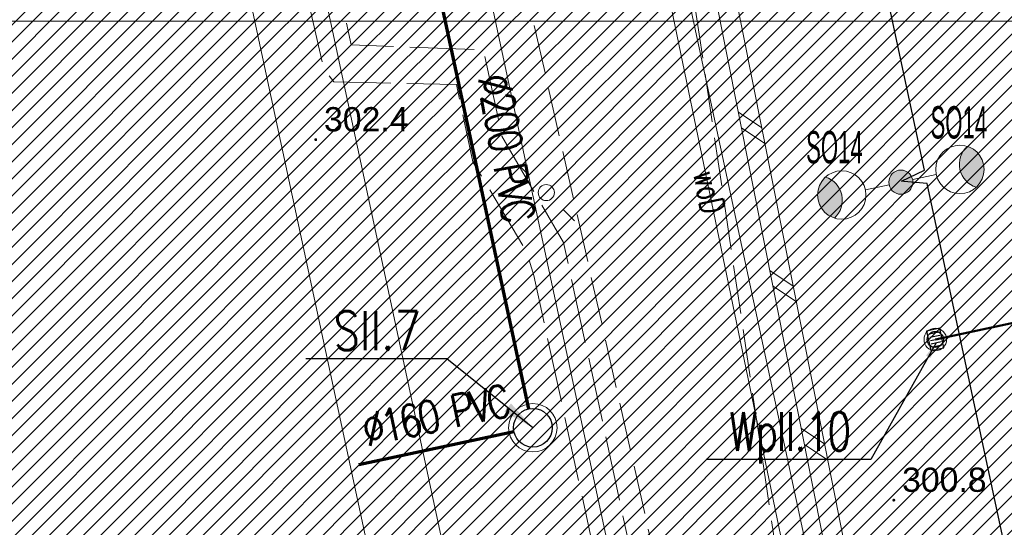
# Model space of a CAD drawing. Header units: metres. Extents: x 6567444 to 13135881, y 5574237 to 11149086.
# Tile 132 of 212: x 6567864 to 6567895, y 5574484 to 5574500. Entities that reach past the tile are written whole.
import ezdxf
from ezdxf.enums import TextEntityAlignment as Align

# ---------------------------------------------------------------- set-up
doc = ezdxf.new("R2010")
doc.units = ezdxf.units.M
for name, pattern in [('_MDCP$0$L_2_50', [2.5, 2, -0.5]), ('_MDCP$1$L_0_06', [2, 1.5, -0.5]), ('GE.I.6640.1.468.2024_MDCP_dodatkowe pomiary_12.03.2026$0$L_0_06', [2, 1.5, -0.5]), ('GE.I.6640.1.468.2024_MDCP_dodatkowe pomiary_12.03.2026$0$L_2_50', [2.5, 2, -0.5])]:
    doc.linetypes.add(name, pattern=pattern)
for name, color, linetype, lineweight in [('_MDCP$0$GES_PrzewodElektroenergetyczny_Projektowany', 7, 'Continuous', 18), ('_MDCP$0$GES_UrzadzeniaSiecElektroenergetyczna_P', 7, 'Continuous', 18), ('_MDCP$0$KR_ObiektKarto', 7, 'Continuous', 18), ('_MDCP$0$OT_Budowle', 7, 'Continuous', 18), ('_MDCP$0$OT_Komunikacja', 7, 'Continuous', 18), ('_MDCP$0$OTRN', 7, 'Continuous', 13), ('_MDCP$0$PARRA', 7, 'Continuous', 13), ('_MDCP$1$GES_PrzewodWodociagowy', 5, 'Continuous', 18), ('_Tt_DO_LIKWIDACJI', 7, 'Continuous', 20), ('_TT_KAN_D_II etap', 116, 'Continuous', 50), ('_TT_KAN_D_Opis_PKT_wpust', 7, 'Continuous', 30), ('_TT_KAN_D_WPUST', 7, 'Continuous', 25), ('_TT_KAN_S_Opis_DN', 7, 'Continuous', 30), ('_TT_KAN_S_Opis_PKT_Siec_II', 7, 'Continuous', 30), ('_TT_KAN_S_ZEWN_II etap', 30, 'Continuous', 70), ('GE.I.6640.1.468.2024_MDCP_dodatkowe pomiary_12.03.2026$0$GES_PrzewodElektroenergetyczny_Projektowany', 7, 'Continuous', 18), ('GE.I.6640.1.468.2024_MDCP_dodatkowe pomiary_12.03.2026$0$GES_PrzewodWodociagowy', 5, 'Continuous', 18), ('GE.I.6640.1.468.2024_MDCP_dodatkowe pomiary_12.03.2026$0$GES_UrzadzeniaSiecElektroenergetyczna_P', 7, 'Continuous', 18), ('GE.I.6640.1.468.2024_MDCP_dodatkowe pomiary_12.03.2026$0$KR_ObiektKarto', 7, 'Continuous', 18), ('GE.I.6640.1.468.2024_MDCP_dodatkowe pomiary_12.03.2026$0$OT_Budowle', 7, 'Continuous', 18), ('GE.I.6640.1.468.2024_MDCP_dodatkowe pomiary_12.03.2026$0$OT_Komunikacja', 7, 'Continuous', 18), ('GE.I.6640.1.468.2024_MDCP_dodatkowe pomiary_12.03.2026$0$OTRN', 7, 'Continuous', 13), ('GE.I.6640.1.468.2024_MDCP_dodatkowe pomiary_12.03.2026$0$PARRA', 7, 'Continuous', 13), ('PT-IE-001 PZT - instal. elektr XREFF$0$SEL_sieci_oswietlenie_oprawy', 152, 'Continuous', 20)]:
    doc.layers.add(name, color=color, linetype=linetype, lineweight=lineweight)
for name, color, linetype in [('_MDCP$0$OTRN_O', 7, 'Continuous'), ('FORMA - Arch 01 - PZT 1 Strefy', 7, 'Continuous'), ('GE.I.6640.1.468.2024_MDCP_dodatkowe pomiary_12.03.2026$0$OTRN_O', 7, 'Continuous'), ('PT-IE-001 PZT - instal. elektr XREFF$0$SEL_atrybut_bloku1', 7, 'Continuous'), ('PT-IE-001 PZT - instal. elektr XREFF$0$SEL_atrybut_bloku2', 9, 'Continuous')]:
    doc.layers.add(name, color=color, linetype=linetype)
doc.layers.add('PT-IE-001 PZT - instal. elektr XREFF$0$SEL_sieci_kable_nN_oswietlenie', color=7, linetype='PT-IE-001 PZT - instal. elektr XREFF$0$SEL_eNN', lineweight=30, true_color=0xff7a7a)
doc.styles.add('_MDCP$0$BDOT', font='arial.ttf', dxfattribs={"width": 0.9})
doc.styles.add('_MDCP$0$STANDARD', font='simplex.shx')
doc.styles.add('GE.I.6640.1.468.2024_MDCP_dodatkowe pomiary_12.03.2026$0$BDOT', font='arial.ttf', dxfattribs={"width": 0.9})
doc.styles.add('GE.I.6640.1.468.2024_MDCP_dodatkowe pomiary_12.03.2026$0$STANDARD', font='simplex.shx')
doc.styles.add('PT-IE-001 PZT - instal. elektr XREFF$0$ARIAL', font='ARIALN.TTF', dxfattribs={"width": 0.8})
doc.styles.add('PT-IE-001 PZT - instal. elektr XREFF$0$ROMANS', font='ARIALN.TTF', dxfattribs={"width": 0.8})
doc.styles.add('pzt_11-06-2015 (2)$0$RomanS', font='romans.shx')
doc.styles.add('ROMANS', font='romans.shx', dxfattribs={"width": 0.9})
doc.styles.get("Standard").update_dxf_attribs({"font": 'arial.ttf'})
doc.linetypes.add('likwidacja1', pattern='A,0,-1,["X",ROMANS,S=0.6,R=0,X=-0.1,Y=-0.3],-1', length=2)
doc.linetypes.add('PT-IE-001 PZT - instal. elektr XREFF$0$SEL_eNN', pattern='A,5,["eNN",PT-IE-001 PZT - instal. elektr XREFF$0$ARIAL,S=1,R=0,X=1.45,Y=0.25],5', length=10)
doc.dimstyles.new('ISO-25', dxfattribs={"dimtxt": 2.5, "dimasz": 2.5, "dimexe": 1.25, "dimexo": 0.625, "dimtad": 1, "dimtxsty": 'Standard', "dimcen": 2.5, "dimadec": 0, "dimazin": 0, "dimtfac": 1, "dimtmove": 0, "dimatfit": 3, "dimfxl": 1, "dimarcsym": 0})
pattern_1 = [(45, (0, 0), (-0.265165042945, 0.265165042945), [])]

# ---------------------------------------------------------------- blocks, each defined once
blk = doc.blocks.new('_MDCP$0$other_SUEO')
at = {"color": 0, "linetype": 'Continuous', "lineweight": 18, "flags": 128}
for points in [[(-1.06, 1.06), (-1.76, 1.76)], [(1.76, 1.76), (1.06, 1.06)], [(-1.74, -1.74), (-1.06, -1.06)], [(1.06, -1.06), (1.76, -1.76)]]:
    blk.add_lwpolyline(points, dxfattribs=at)
at = {"color": 0, "linetype": 'Continuous', "lineweight": 18}
blk.add_circle((0, 0), 0.5, dxfattribs=at)
blk = doc.blocks.new('_MDCP$0$OTRN')
at = {"layer": '_MDCP$0$OTRN', "color": 0, "const_width": 0.09}
blk.add_lwpolyline([(-0.045, 0, 1), (0.045, 0, 1)], format="xyb", close=True, dxfattribs=at)
at = {"layer": '_MDCP$0$OTRN_O', "color": 0, "style": '_MDCP$0$BDOT'}
blk.add_attdef('RZEDNA', (0.514, 0.515), '', height=1.5, dxfattribs=at)
blk = doc.blocks.new('_MDCP')
at = {"layer": '_MDCP$0$GES_PrzewodElektroenergetyczny_Projektowany', "color": 1, "linetype": '_MDCP$0$L_2_50', "lineweight": 18, "flags": 128}
for points in [[(6567968.757, 5574418.447), (6567965.79, 5574417.788), (6567964.269, 5574419.682), (6567962.444, 5574428.423), (6567960.927, 5574438.382), (6567955.785, 5574440.828), (6567943.735, 5574448.879), (6567937.061, 5574453.287), (6567929.241, 5574458.206), (6567924.301, 5574460.739), (6567918.598, 5574463.02), (6567911.377, 5574464.921), (6567904.643, 5574465.783), (6567895.738, 5574466.364), (6567887.791, 5574468.949), (6567886.282, 5574470.192), (6567885.356, 5574472.785), (6567880.925, 5574493.141), (6567879.016, 5574496.438), (6567878.444, 5574499.11), (6567874.34, 5574499.268), (6567872.908, 5574505.876), (6567870.567, 5574509.67), (6567868.305, 5574511.329), (6567862.172, 5574511.906), (6567852.994, 5574510.772), (6567850.203, 5574522.019), (6567848.1, 5574529.505), (6567843.148, 5574549.062), (6567840.304, 5574561.676)], [(6567969.013, 5574417.508), (6567965.67, 5574416.775), (6567965.136, 5574416.988), (6567963.338, 5574419.374), (6567961.4, 5574428.408), (6567959.839, 5574437.722), (6567955.495, 5574439.686), (6567949.589, 5574443.706), (6567943.221, 5574448.01), (6567937.351, 5574451.781), (6567931.445, 5574455.553), (6567928.35, 5574457.367), (6567924.259, 5574459.573), (6567918.175, 5574462.063), (6567911.487, 5574463.842), (6567904.656, 5574464.624), (6567895.691, 5574465.123), (6567890.711, 5574466.83), (6567887.509, 5574467.826), (6567885.41, 5574469.356), (6567884.058, 5574472.665), (6567883.631, 5574475.084), (6567882.172, 5574482.199), (6567880.002, 5574492.125), (6567879.789, 5574492.837), (6567878.117, 5574495.647), (6567877.606, 5574498.034), (6567873.799, 5574498.12), (6567873.492, 5574498.529), (6567871.962, 5574505.181), (6567869.85, 5574508.829), (6567867.823, 5574510.339), (6567862.143, 5574510.874), (6567852.516, 5574509.777), (6567850.708, 5574516.687), (6567849.134, 5574522.547)]]:
    blk.add_lwpolyline(points, dxfattribs=at)
at = {"layer": '_MDCP$0$KR_ObiektKarto', "linetype": 'Continuous', "lineweight": 13, "flags": 128}
for points in [[(6567887.073, 5574496.698), (6567886.347, 5574497.183)], [(6567887.17, 5574496.207), (6567886.445, 5574496.692)], [(6567888.049, 5574491.794), (6567887.324, 5574492.278)], [(6567888.146, 5574491.304), (6567887.422, 5574491.788)], [(6567889.025, 5574486.89), (6567888.301, 5574487.374)], [(6567889.122, 5574486.4), (6567888.398, 5574486.883)]]:
    blk.add_lwpolyline(points, dxfattribs=at)
at = {"layer": '_MDCP$0$OT_Budowle', "color": 7, "linetype": 'Continuous', "lineweight": 18, "flags": 128}
blk.add_lwpolyline([(6567876.26, 5574547.82), (6567876.86, 5574547.94), (6567884.01, 5574512.09), (6567891.1, 5574476.46), (6567890.5, 5574476.33), (6567882.96, 5574514.19), (6567879.87, 5574529.68), (6567876.97, 5574544.24)], close=True, dxfattribs=at)
at = {"layer": '_MDCP$0$OT_Komunikacja', "color": 7, "linetype": '_MDCP$1$L_0_06', "lineweight": 18, "flags": 128}
blk.add_lwpolyline([(6567882.96, 5574514.19), (6567888.44, 5574477.38), (6567889.21, 5574475.79), (6567889.95, 5574474.97), (6567890.49, 5574474.7), (6567893.61, 5574473.71), (6567902.37, 5574471.63), (6567913.26, 5574468.91), (6567913.873, 5574468.734), (6567913.06, 5574465.175), (6567909.46, 5574465.92), (6567901.4, 5574466.74), (6567896.97, 5574466.97), (6567892.9, 5574468.19), (6567889.15, 5574469.24), (6567888, 5574469.69), (6567887.04, 5574470.68), (6567886.14, 5574472.85), (6567879.8, 5574500.83), (6567875.93, 5574514.86), (6567873.96, 5574525.12), (6567870.68, 5574544.68), (6567869.69, 5574556.86), (6567875.1, 5574558.32), (6567875.46, 5574553.45), (6567875.76, 5574549.86), (6567876.26, 5574547.82), (6567876.97, 5574544.24), (6567879.87, 5574529.68)], close=True, dxfattribs=at)
at = {"layer": '_MDCP$0$PARRA'}
for points in [[(6567600, 5574500), (6567600, 5574750), (6568000, 5574750), (6568000, 5574500)], [(6567600, 5574250), (6567600, 5574500), (6568000, 5574500), (6568000, 5574250)]]:
    blk.add_lwpolyline(points, close=True, dxfattribs=at)
at = {"layer": '_MDCP$1$GES_PrzewodWodociagowy', "color": 5, "linetype": 'Continuous', "lineweight": 18, "flags": 128}
blk.add_lwpolyline([(6567889.812, 5574476.132), (6567888.204, 5574481.442), (6567881.57, 5574513.41)], dxfattribs=at)
at = {"layer": '_MDCP$0$GES_UrzadzeniaSiecElektroenergetyczna_P', "linetype": 'Continuous', "xscale": 0.5, "yscale": 0.5, "zscale": 0.5}
blk.add_blockref('_MDCP$0$other_SUEO', (6567880.39, 5574494.69), dxfattribs=at)
at = {"layer": '_MDCP$0$OTRN', "color": 14, "xscale": 0.5, "yscale": 0.5, "zscale": 0.5}
for p, values in [((6567873.239, 5574496.33, 302.416), {'RZEDNA': '302.4'}), ((6567891.167, 5574485.158, 300.782), {'RZEDNA': '300.8'})]:
    blk.add_blockref('_MDCP$0$OTRN', p, dxfattribs=at).add_auto_attribs(values)
at = {"layer": '_MDCP$1$GES_PrzewodWodociagowy', "color": 5, "lineweight": 15, "style": '_MDCP$0$STANDARD', "width": 0.66}
blk.add_text('woD', height=0.75, rotation=-78.3, dxfattribs=at).set_placement((6567885.451, 5574494.71), align=Align.MIDDLE_CENTER)
blk = doc.blocks.new('tb wpust')
at = {"layer": '_TT_KAN_D_WPUST', "lineweight": 30}
for p, q in [((-0.21, 0.154), (-0.21, -0.166)), ((-0.105, 0.154), (-0.105, -0.166)), ((-0.004, 0.154), (-0.004, -0.166)), ((0.1, 0.154), (0.1, -0.166)), ((0.205, 0.154), (0.205, -0.166))]:
    blk.add_line(p, q, dxfattribs=at)
blk.add_lwpolyline([(-0.31, -0.21), (0.31, -0.21), (0.31, 0.21), (-0.31, 0.21)], close=True, dxfattribs=at)
at = {"layer": '_TT_KAN_D_WPUST', "lineweight": 18}
blk.add_circle((0, 0), 0.35, dxfattribs=at)
at = {"layer": '_TT_KAN_D_WPUST', "color": 96, "lineweight": 30}
blk.add_circle((0, 0), 0.25, dxfattribs=at)
blk = doc.blocks.new('GE.I.6640.1.468.2024_MDCP_dodatkowe pomiary_12.03.2026$0$other_SUEO')
at = {"color": 0, "linetype": 'Continuous', "lineweight": 18, "flags": 128}
for points in [[(-1.06, 1.06), (-1.76, 1.76)], [(1.76, 1.76), (1.06, 1.06)], [(-1.74, -1.74), (-1.06, -1.06)], [(1.06, -1.06), (1.76, -1.76)]]:
    blk.add_lwpolyline(points, dxfattribs=at)
at = {"color": 0, "linetype": 'Continuous', "lineweight": 18}
blk.add_circle((0, 0), 0.5, dxfattribs=at)
blk = doc.blocks.new('GE.I.6640.1.468.2024_MDCP_dodatkowe pomiary_12.03.2026$0$OTRN')
at = {"layer": 'GE.I.6640.1.468.2024_MDCP_dodatkowe pomiary_12.03.2026$0$OTRN', "color": 0, "const_width": 0.09}
blk.add_lwpolyline([(-0.045, 0, 1), (0.045, 0, 1)], format="xyb", close=True, dxfattribs=at)
at = {"layer": 'GE.I.6640.1.468.2024_MDCP_dodatkowe pomiary_12.03.2026$0$OTRN_O', "color": 0, "style": 'GE.I.6640.1.468.2024_MDCP_dodatkowe pomiary_12.03.2026$0$BDOT'}
blk.add_attdef('RZEDNA', (0.514, 0.515), '', height=1.5, dxfattribs=at)
blk = doc.blocks.new('GE.I.6640.1.468.2024_MDCP_dodatkowe pomiary_12.03.2026')
at = {"layer": 'GE.I.6640.1.468.2024_MDCP_dodatkowe pomiary_12.03.2026$0$GES_PrzewodElektroenergetyczny_Projektowany', "color": 1, "linetype": 'GE.I.6640.1.468.2024_MDCP_dodatkowe pomiary_12.03.2026$0$L_2_50', "lineweight": 18, "flags": 128}
for points in [[(6567968.757, 5574418.447), (6567965.79, 5574417.788), (6567964.269, 5574419.682), (6567962.444, 5574428.423), (6567960.927, 5574438.382), (6567955.785, 5574440.828), (6567943.735, 5574448.879), (6567937.061, 5574453.287), (6567929.241, 5574458.206), (6567924.301, 5574460.739), (6567918.598, 5574463.02), (6567911.377, 5574464.921), (6567904.643, 5574465.783), (6567895.738, 5574466.364), (6567887.791, 5574468.949), (6567886.282, 5574470.192), (6567885.356, 5574472.785), (6567880.925, 5574493.141), (6567879.016, 5574496.438), (6567878.444, 5574499.11), (6567874.34, 5574499.268), (6567872.908, 5574505.876), (6567870.567, 5574509.67), (6567868.305, 5574511.329), (6567862.172, 5574511.906), (6567852.994, 5574510.772), (6567850.203, 5574522.019), (6567848.1, 5574529.505), (6567843.148, 5574549.062), (6567840.304, 5574561.676)], [(6567969.013, 5574417.508), (6567965.67, 5574416.775), (6567965.136, 5574416.988), (6567963.338, 5574419.374), (6567961.4, 5574428.408), (6567959.839, 5574437.722), (6567955.495, 5574439.686), (6567949.589, 5574443.706), (6567943.221, 5574448.01), (6567937.351, 5574451.781), (6567931.445, 5574455.553), (6567928.35, 5574457.367), (6567924.259, 5574459.573), (6567918.175, 5574462.063), (6567911.487, 5574463.842), (6567904.656, 5574464.624), (6567895.691, 5574465.123), (6567890.711, 5574466.83), (6567887.509, 5574467.826), (6567885.41, 5574469.356), (6567884.058, 5574472.665), (6567883.631, 5574475.084), (6567882.172, 5574482.199), (6567880.002, 5574492.125), (6567879.789, 5574492.837), (6567878.117, 5574495.647), (6567877.606, 5574498.034), (6567873.799, 5574498.12), (6567873.492, 5574498.529), (6567871.962, 5574505.181), (6567869.85, 5574508.829), (6567867.823, 5574510.339), (6567862.143, 5574510.874), (6567852.516, 5574509.777), (6567850.708, 5574516.687), (6567849.134, 5574522.547)]]:
    blk.add_lwpolyline(points, dxfattribs=at)
at = {"layer": 'GE.I.6640.1.468.2024_MDCP_dodatkowe pomiary_12.03.2026$0$GES_PrzewodWodociagowy', "color": 5, "linetype": 'Continuous', "lineweight": 18, "flags": 128}
blk.add_lwpolyline([(6567889.812, 5574476.132), (6567888.204, 5574481.442), (6567881.57, 5574513.41)], dxfattribs=at)
at = {"layer": 'GE.I.6640.1.468.2024_MDCP_dodatkowe pomiary_12.03.2026$0$KR_ObiektKarto', "linetype": 'Continuous', "lineweight": 13, "flags": 128}
for points in [[(6567887.073, 5574496.698), (6567886.347, 5574497.183)], [(6567887.17, 5574496.207), (6567886.445, 5574496.692)], [(6567888.049, 5574491.794), (6567887.324, 5574492.278)], [(6567888.146, 5574491.304), (6567887.422, 5574491.788)], [(6567889.025, 5574486.89), (6567888.301, 5574487.374)], [(6567889.122, 5574486.4), (6567888.398, 5574486.883)]]:
    blk.add_lwpolyline(points, dxfattribs=at)
at = {"layer": 'GE.I.6640.1.468.2024_MDCP_dodatkowe pomiary_12.03.2026$0$OT_Budowle', "color": 7, "linetype": 'Continuous', "lineweight": 18, "flags": 128}
blk.add_lwpolyline([(6567876.26, 5574547.82), (6567876.86, 5574547.94), (6567884.01, 5574512.09), (6567891.1, 5574476.46), (6567890.5, 5574476.33), (6567882.96, 5574514.19), (6567879.87, 5574529.68), (6567876.97, 5574544.24)], close=True, dxfattribs=at)
at = {"layer": 'GE.I.6640.1.468.2024_MDCP_dodatkowe pomiary_12.03.2026$0$OT_Komunikacja', "color": 7, "linetype": 'GE.I.6640.1.468.2024_MDCP_dodatkowe pomiary_12.03.2026$0$L_0_06', "lineweight": 18, "flags": 128}
blk.add_lwpolyline([(6567882.96, 5574514.19), (6567888.44, 5574477.38), (6567889.21, 5574475.79), (6567889.95, 5574474.97), (6567890.49, 5574474.7), (6567893.61, 5574473.71), (6567902.37, 5574471.63), (6567913.26, 5574468.91), (6567913.873, 5574468.734), (6567913.06, 5574465.175), (6567909.46, 5574465.92), (6567901.4, 5574466.74), (6567896.97, 5574466.97), (6567892.9, 5574468.19), (6567889.15, 5574469.24), (6567888, 5574469.69), (6567887.04, 5574470.68), (6567886.14, 5574472.85), (6567879.8, 5574500.83), (6567875.93, 5574514.86), (6567873.96, 5574525.12), (6567870.68, 5574544.68), (6567869.69, 5574556.86), (6567875.1, 5574558.32), (6567875.46, 5574553.45), (6567875.76, 5574549.86), (6567876.26, 5574547.82), (6567876.97, 5574544.24), (6567879.87, 5574529.68)], close=True, dxfattribs=at)
at = {"layer": 'GE.I.6640.1.468.2024_MDCP_dodatkowe pomiary_12.03.2026$0$PARRA'}
for points in [[(6567600, 5574500), (6567600, 5574750), (6568000, 5574750), (6568000, 5574500)], [(6567600, 5574250), (6567600, 5574500), (6568000, 5574500), (6568000, 5574250)]]:
    blk.add_lwpolyline(points, close=True, dxfattribs=at)
at = {"layer": 'GE.I.6640.1.468.2024_MDCP_dodatkowe pomiary_12.03.2026$0$GES_UrzadzeniaSiecElektroenergetyczna_P', "linetype": 'Continuous', "xscale": 0.5, "yscale": 0.5, "zscale": 0.5}
blk.add_blockref('GE.I.6640.1.468.2024_MDCP_dodatkowe pomiary_12.03.2026$0$other_SUEO', (6567880.39, 5574494.69), dxfattribs=at)
at = {"layer": 'GE.I.6640.1.468.2024_MDCP_dodatkowe pomiary_12.03.2026$0$OTRN', "color": 14, "xscale": 0.5, "yscale": 0.5, "zscale": 0.5}
for p, values in [((6567873.239, 5574496.33, 302.416), {'RZEDNA': '302.4'}), ((6567891.167, 5574485.158, 300.782), {'RZEDNA': '300.8'})]:
    blk.add_blockref('GE.I.6640.1.468.2024_MDCP_dodatkowe pomiary_12.03.2026$0$OTRN', p, dxfattribs=at).add_auto_attribs(values)
at = {"layer": 'GE.I.6640.1.468.2024_MDCP_dodatkowe pomiary_12.03.2026$0$GES_PrzewodWodociagowy', "color": 5, "lineweight": 15, "style": 'GE.I.6640.1.468.2024_MDCP_dodatkowe pomiary_12.03.2026$0$STANDARD', "width": 0.66}
blk.add_text('woD', height=0.75, rotation=-78.3, dxfattribs=at).set_placement((6567885.451, 5574494.71), align=Align.MIDDLE_CENTER)
blk = doc.blocks.new('PT-IE-001 PZT - instal. elektr XREFF$0$oprawa zewnetrzna stojaca')
for points in [[(2.625, 0, 0.267949), (2.25, 0.65, 0.57735), (2.25, -0.65, 0.267949)], [(0.375, 0, 1), (-0.375, 0, 1)]]:
    blk.add_hatch(color=256).paths.add_polyline_path(points)
blk.add_line((1.125, 0), (0.375, 0))
for centre, radius in [((1.875, 0), 0.75), ((0, 0), 0.375)]:
    blk.add_circle(centre, radius)
blk.add_arc((2.625, 0), 0.75, 120, 240)
at = {"layer": 'PT-IE-001 PZT - instal. elektr XREFF$0$SEL_atrybut_bloku1', "style": 'PT-IE-001 PZT - instal. elektr XREFF$0$ROMANS', "width": 0.6, "flags": 8}
blk.add_attdef('TYP', text='', height=1, dxfattribs=at).set_placement((1.873, 0.9), align=Align.CENTER)
at = {"layer": 'PT-IE-001 PZT - instal. elektr XREFF$0$SEL_atrybut_bloku2', "style": 'PT-IE-001 PZT - instal. elektr XREFF$0$ROMANS', "width": 0.6, "flags": 8}
for tag, p in [('OPIS1', (1.873, -1.638)), ('OPIS2', (1.873, -2.499))]:
    blk.add_attdef(tag, text='', height=0.75, dxfattribs=at).set_placement(p, align=Align.CENTER)
blk = doc.blocks.new('PT-IE-001 PZT - instal. elektr XREFF')
at = {"layer": 'PT-IE-001 PZT - instal. elektr XREFF$0$SEL_sieci_kable_nN_oswietlenie', "ltscale": 0.5}
blk.add_lwpolyline([(6567891.482, 5574495.038), (6567891.403, 5574495.045), (6567892.119, 5574495.384), (6567889.073, 5574509.611), (6567888.376, 5574509.676)], dxfattribs=at)
at = {"layer": 'PT-IE-001 PZT - instal. elektr XREFF$0$SEL_sieci_kable_nN_oswietlenie', "ltscale": 0.8}
blk.add_lwpolyline([(6567894.56, 5574480.357), (6567895.213, 5574480.907), (6567892.207, 5574494.97), (6567891.482, 5574495.038)], dxfattribs=at)
at = {"layer": 'PT-IE-001 PZT - instal. elektr XREFF$0$SEL_sieci_oswietlenie_oprawy'}
ref = blk.add_blockref('PT-IE-001 PZT - instal. elektr XREFF$0$oprawa zewnetrzna stojaca', (6567891.386, 5574495.012), dxfattribs=dict(at, rotation=12.20053319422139))
ref.add_attrib('TYP', 'SO14', dxfattribs={"layer": 'PT-IE-001 PZT - instal. elektr XREFF$0$SEL_atrybut_bloku1', "height": 1, "style": 'PT-IE-001 PZT - instal. elektr XREFF$0$ROMANS', "width": 0.6, "flags": 8}).set_placement((6567893.184, 5574496.366), align=Align.CENTER)
ref = blk.add_blockref('PT-IE-001 PZT - instal. elektr XREFF$0$oprawa zewnetrzna stojaca', (6567891.386, 5574495.012), dxfattribs=dict(at, rotation=192.2005331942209))
ref.add_attrib('TYP', 'SO14', dxfattribs={"layer": 'PT-IE-001 PZT - instal. elektr XREFF$0$SEL_atrybut_bloku1', "height": 1, "style": 'PT-IE-001 PZT - instal. elektr XREFF$0$ROMANS', "width": 0.6, "flags": 8}).set_placement((6567889.326, 5574495.597), align=Align.CENTER)

msp = doc.modelspace()

# ---------------------------------------------------------------- block references
at = {"layer": 'Defpoints'}
msp.add_blockref('GE.I.6640.1.468.2024_MDCP_dodatkowe pomiary_12.03.2026', (0, 0), dxfattribs=at)

# ---------------------------------------------------------------- next in the draw order: block references
msp.add_blockref('_MDCP', (0, 0))

# ---------------------------------------------------------------- next in the draw order: linework, layer by layer
at = {"layer": '_Tt_DO_LIKWIDACJI', "linetype": 'likwidacja1', "lineweight": 20}
msp.add_lwpolyline([(6567842.91, 5574518.88), (6567847.17, 5574519.59), (6567848.18, 5574514.91), (6567869.01, 5574519), (6567881.57, 5574513.41), (6567888.204, 5574481.442), (6567889.947, 5574475.714), (6567892.522, 5574458.995), (6567892.06, 5574455.65)], dxfattribs=at)
at = {"layer": '_TT_KAN_D_II etap'}
msp.add_line((6567892.456, 5574490.133), (6567897.983, 5574491.321), dxfattribs=at)
at = {"layer": '_TT_KAN_S_ZEWN_II etap'}
msp.add_line((6567879.387, 5574487.278), (6567874.577, 5574486.251), dxfattribs=at)
msp.add_lwpolyline([(6567879.847, 5574487.99), (6567876.75, 5574502.401)], dxfattribs=at)
at = {"layer": '_TT_KAN_S_ZEWN_II etap', "lineweight": 13}
msp.add_circle((6567879.973, 5574487.403), 0.75, dxfattribs=at)
at = {"layer": '_TT_KAN_S_ZEWN_II etap', "lineweight": 30}
msp.add_circle((6567879.973, 5574487.403), 0.6, dxfattribs=at)

# ---------------------------------------------------------------- next in the draw order: block references
at = {"layer": '_TT_KAN_D_WPUST', "rotation": 101.9259753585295}
msp.add_blockref('tb wpust', (6567892.454, 5574490.139), dxfattribs=at)

# ---------------------------------------------------------------- next in the draw order: texts
at = {"layer": '_TT_KAN_S_Opis_DN', "char_height": 1, "attachment_point": 1, "style": 'pzt_11-06-2015 (2)$0$RomanS'}
for s, insert, rotation in [('\\T0.85;\\W0.8;%%C200 PVC', (6567879.249, 5574498.44), 280), ('\\T0.85;\\W0.8;%%C160 PVC', (6567874.598, 5574487.797), 12.0081)]:
    msp.add_mtext_dynamic_manual_height_columns(s, width=9.13673, gutter_width=12.5, heights=[0], dxfattribs=dict(at, insert=insert, rotation=rotation))
at = {"layer": '_TT_KAN_S_Opis_PKT_Siec_II', "insert": (6567876.504, 5574491.011), "char_height": 1.2, "attachment_point": 3, "style": 'ROMANS'}
msp.add_mtext('\\W0.8;SII.7', dxfattribs=at)

# ---------------------------------------------------------------- next in the draw order: leaders
at = {"layer": '_TT_KAN_S_Opis_PKT_Siec_II', "lineweight": 25, "annotation_type": 0, "has_hookline": 1, "hookline_direction": 1, "text_width": 2.743}
msp.add_leader([(6567879.973, 5574487.403), (6567877.304, 5574489.538), (6567876.304, 5574489.538)], dimstyle='ISO-25', override={"dimasz": 1, "dimgap": 0.625, "dimtad": 3}, dxfattribs=at)

# ---------------------------------------------------------------- next in the draw order: block references
msp.add_blockref('PT-IE-001 PZT - instal. elektr XREFF', (0, 0))

# ---------------------------------------------------------------- next in the draw order: hatches: boundary and pattern name
at = {"layer": 'FORMA - Arch 01 - PZT 1 Strefy', "linetype": 'Continuous', "lineweight": 0, "true_color": 0x577933}
h = msp.add_hatch(dxfattribs=at)
h.set_pattern_fill('ANSI31', color=77, scale=3, style=0)
h.set_pattern_definition(pattern_1)
h.paths.add_polyline_path([(6567829, 5574517.24), (6567842.398, 5574471.118), (6567844.165, 5574471.632), (6567846.931, 5574462.111), (6567846.967, 5574484.472), (6567835.736, 5574536.73), (6567846.642, 5574539.074), (6567844.864, 5574547.35), (6567918.571, 5574563.191), (6567935.605, 5574483.933), (6567930.975, 5574476.768), (6567931.227, 5574475.595), (6567933.57, 5574476.098, 0.216609), (6567938.884, 5574480.085), (6567921.55, 5574567.86), (6567849.267, 5574550.953), (6567830.11, 5574546.47)])
at = {"layer": 'FORMA - Arch 01 - PZT 1 Strefy', "linetype": 'Continuous', "lineweight": 0, "ltscale": 5, "true_color": 0xf0e6d9}
h = msp.add_hatch(dxfattribs=at)
h.set_pattern_fill('ANSI31', color=254, scale=3, style=0)
h.set_pattern_definition(pattern_1)
h.paths.add_polyline_path([(6567838.111, 5574535.195), (6567853.217, 5574464.912), (6567877.761, 5574470.187), (6567866.729, 5574521.517), (6567916.781, 5574532.275), (6567914.712, 5574541.905), (6567920.576, 5574543.165), (6567916.794, 5574560.763), (6567847.239, 5574545.815), (6567849.018, 5574537.539)])
at = {"layer": 'FORMA - Arch 01 - PZT 1 Strefy', "linetype": 'Continuous', "lineweight": 0, "true_color": 0x69697f}
h = msp.add_hatch(dxfattribs=at)
h.set_pattern_fill('ANSI31', color=8, scale=3, style=0)
h.set_pattern_definition(pattern_1)
h.paths.add_polyline_path([(6567875.437, 5574515.718), (6567883.567, 5574477.893), (6567884.58, 5574473.187), (6567886.578, 5574463.891), (6567886.587, 5574463.893), (6567900.21, 5574466.838, -0.318533), (6567899.358, 5574467.62), (6567899.085, 5574468.891, -0.414214), (6567899.852, 5574470.079), (6567930.975, 5574476.768), (6567935.605, 5574483.933), (6567924.844, 5574534.007), (6567916.781, 5574532.275), (6567916.886, 5574531.786, -0.414214), (6567911.513, 5574523.471)])
h.paths.add_polyline_path([(6567890.289, 5574475.183), (6567882.84, 5574509.83, -0.414214), (6567884.459, 5574511.827), (6567891.303, 5574513.297, -0.414214), (6567892.488, 5574512.529), (6567900.066, 5574477.285, -0.457655), (6567898.958, 5574476.024), (6567891.477, 5574474.416, -0.372067)], flags=0)
h.paths.add_polyline_path([(6567906.631, 5574477.673, -0.414214), (6567905.44, 5574478.44), (6567897.865, 5574513.685, -0.414214), (6567898.635, 5574514.873), (6567906.457, 5574516.554, -0.414214), (6567907.645, 5574515.787), (6567915.217, 5574480.541, -0.414214), (6567914.452, 5574479.354)], flags=0)
h.paths.add_polyline_path([(6567913.019, 5574516.942, -0.414214), (6567913.789, 5574518.13), (6567914.948, 5574518.379, -0.227837), (6567920.849, 5574516.958), (6567922.941, 5574515.251, -0.170304), (6567923.975, 5574513.557), (6567929.342, 5574488.599, -0.198912), (6567929.204, 5574487.846), (6567926.784, 5574484.101, -0.198912), (6567922.376, 5574481.057), (6567921.785, 5574480.93, -0.414214), (6567920.597, 5574481.697)], flags=0)
at = {"layer": 'FORMA - Arch 01 - PZT 1 Strefy', "linetype": 'Continuous', "lineweight": 0, "true_color": 0x606060}
h = msp.add_hatch(dxfattribs=at)
h.set_pattern_fill('ANSI31', color=251, scale=3, style=0)
h.set_pattern_definition(pattern_1)
h.paths.add_polyline_path([(6567877.761, 5574470.187), (6567884.905, 5574471.723), (6567884.671, 5574472.811), (6567884.473, 5574473.729), (6567883.567, 5574477.893), (6567878.678, 5574476.842), (6567871.324, 5574511.061), (6567876.212, 5574512.111), (6567874.387, 5574520.606), (6567909.387, 5574528.128), (6567910.438, 5574523.24), (6567911.513, 5574523.471, 0.390142), (6567916.985, 5574531.214), (6567916.781, 5574532.275), (6567866.729, 5574521.517)])
at = {"layer": 'FORMA - Arch 01 - PZT 1 Strefy', "linetype": 'Continuous', "lineweight": 0, "true_color": 0x4b7a78}
h = msp.add_hatch(dxfattribs=at)
h.set_pattern_fill('ANSI31', color=137, scale=3, style=0)
h.set_pattern_definition(pattern_1)
h.paths.add_polyline_path([(6567871.324, 5574511.061), (6567878.678, 5574476.842), (6567883.567, 5574477.893), (6567876.212, 5574512.111)])
h = msp.add_hatch(dxfattribs=at)
h.set_pattern_fill('ANSI31', color=137, scale=3, style=0)
h.set_pattern_definition(pattern_1)
h.paths.add_polyline_path([(6567890.194, 5574475.611), (6567899.971, 5574477.712), (6567892.616, 5574511.931), (6567882.84, 5574509.83)])

# ---------------------------------------------------------------- next in the draw order: linework, layer by layer
at = {"layer": 'FORMA - Arch 01 - PZT 1 Strefy', "color": 9, "linetype": 'Continuous', "lineweight": 13}
for p, q in [((6567866.729, 5574521.517), (6567877.761, 5574470.187)), ((6567878.678, 5574476.842), (6567871.324, 5574511.061))]:
    msp.add_line(p, q, dxfattribs=at)
at = {"layer": 'FORMA - Arch 01 - PZT 1 Strefy', "color": 254, "linetype": 'Continuous', "lineweight": 0, "true_color": 0xe3cfb5}
msp.add_line((6567877.761, 5574470.187), (6567866.729, 5574521.517), dxfattribs=at)
at = {"layer": 'FORMA - Arch 01 - PZT 1 Strefy', "color": 254, "linetype": 'Continuous', "lineweight": 13, "true_color": 0xd2d2ff}
for p, q in [((6567875.437, 5574515.718), (6567883.567, 5574477.893)), ((6567890.289, 5574475.183), (6567882.84, 5574509.83))]:
    msp.add_line(p, q, dxfattribs=at)
at = {"layer": 'FORMA - Arch 01 - PZT 1 Strefy', "color": 131, "linetype": 'Continuous', "lineweight": 13, "true_color": 0x97f4f0}
for p, q in [((6567883.567, 5574477.893), (6567876.212, 5574512.111)), ((6567871.324, 5574511.061), (6567878.678, 5574476.842)), ((6567882.84, 5574509.83), (6567890.194, 5574475.611))]:
    msp.add_line(p, q, dxfattribs=at)

# ---------------------------------------------------------------- next in the draw order: texts
at = {"layer": '_TT_KAN_D_Opis_PKT_wpust', "lineweight": 25, "insert": (6567889.799, 5574487.889, 300.5), "char_height": 1.2, "attachment_point": 3, "style": 'ROMANS'}
msp.add_mtext('\\T0.95;\\W0.7;WpII.10', dxfattribs=at)

# ---------------------------------------------------------------- next in the draw order: leaders
at = {"layer": '_TT_KAN_D_Opis_PKT_wpust', "lineweight": 25, "annotation_type": 0, "has_hookline": 1, "hookline_direction": 1, "text_width": 3.982}
msp.add_leader([(6567892.482, 5574490.038, 300.5), (6567890.452, 5574486.414, 300.5), (6567889.952, 5574486.414, 300.5)], dimstyle='ISO-25', override={"dimasz": 0.5, "dimgap": 0.625, "dimtad": 3}, dxfattribs=at)

doc.saveas('drawing.dxf')
